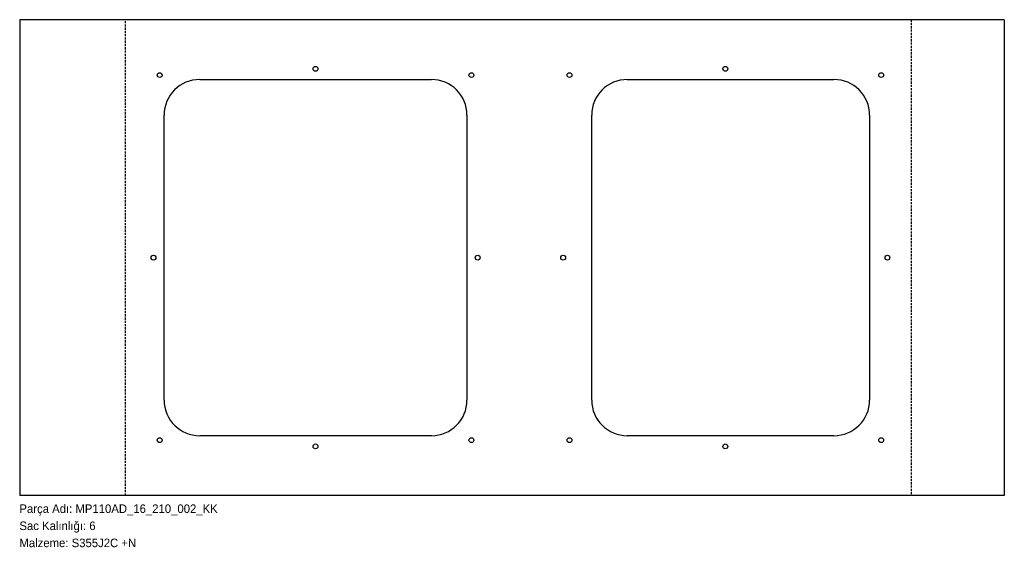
# Model space of a CAD drawing. Header units: millimetres. Extents: x 0 to 1382, y -72 to 668.
import ezdxf

# ---------------------------------------------------------------- set-up
doc = ezdxf.new("R2010")
doc.units = ezdxf.units.MM
for name, pattern in [('SLD-Katı', [0]), ('SLD-Kesik', [4.572, 3.048, -1.524]), ('SLD-Sürekli', [0])]:
    doc.linetypes.add(name, pattern=pattern)
doc.layers.add('METIN', color=96, linetype='SLD-Katı')
doc.styles.add('SLDTEXTSTYLE0', font='ARIAL.TTF', dxfattribs={"width": 0.948, "bigfont": 'bigfont'})
doc.styles.add('SLDTEXTSTYLE1', font='ARIAL.TTF', dxfattribs={"width": 0.948})

msp = doc.modelspace()

# ---------------------------------------------------------------- linework, layer by layer
at = {"color": 7, "linetype": 'SLD-Sürekli', "lineweight": 25}
for p, q in [((0.4, 668.4), (0.4, 0.4)), ((1382.107007, 668.4), (0.4, 668.4)), ((1382.107007, 668.4), (1382.107007, 0.4)), ((253.094204, 584.4), (578.094204, 584.4)), ((853.094204, 584.4), (1143.094204, 584.4)), ((203.094204, 134.4), (203.094204, 534.4)), ((628.094204, 534.4), (628.094204, 134.4)), ((803.094204, 134.4), (803.094204, 534.4)), ((1193.094204, 534.4), (1193.094204, 134.4)), ((578.094204, 84.4), (253.094204, 84.4)), ((1143.094204, 84.4), (853.094204, 84.4)), ((1382.107007, 0.4), (0.4, 0.4))]:
    msp.add_line(p, q, dxfattribs=at)
at = {"color": 7, "linetype": 'SLD-Kesik'}
for p, q in [((148.915886, 0.4), (148.915886, 668.4)), ((1251.595907, 668.4), (1251.595907, 0.4))]:
    msp.add_line(p, q, dxfattribs=at)
at = {"color": 7, "linetype": 'SLD-Sürekli', "lineweight": 25}
for centre in [(415.594204, 599.4), (990.594204, 599.4), (196.881, 590.613203), (634.307407, 590.613203), (771.881, 590.613203), (1209.307407, 590.613203), (188.094204, 334.4), (643.094204, 334.4), (763.094204, 334.4), (1218.094204, 334.4), (196.881, 78.186797), (415.594204, 69.4), (634.307407, 78.186797), (771.881, 78.186797), (990.594204, 69.4), (1209.307407, 78.186797)]:
    msp.add_circle(centre, 3.4, dxfattribs=at)
for centre, start, end in [((253.094204, 534.4), 90, 180), ((578.094204, 534.4), 0, 90), ((853.094204, 534.4), 90, 180), ((1143.094204, 534.4), 0, 90), ((253.094204, 134.4), 180, 270), ((578.094204, 134.4), 270, 0), ((853.094204, 134.4), 180, 270), ((1143.094204, 134.4), 270, 0)]:
    msp.add_arc(centre, 50, start, end, dxfattribs=at)

# ---------------------------------------------------------------- texts
at = {"layer": 'METIN', "char_height": 12, "attachment_point": 1}
for s, insert, style in [('Parça Adı: MP110AD_16_210_002_KK', (0, -12.031187), 'SLDTEXTSTYLE0'), ('Sac Kalınlığı: 6', (0, -36.031187), 'SLDTEXTSTYLE0'), ('Malzeme: S355J2C +N', (0, -60.031187), 'SLDTEXTSTYLE1')]:
    msp.add_mtext(s, dxfattribs=dict(at, insert=insert, style=style))

doc.saveas('drawing.dxf')
